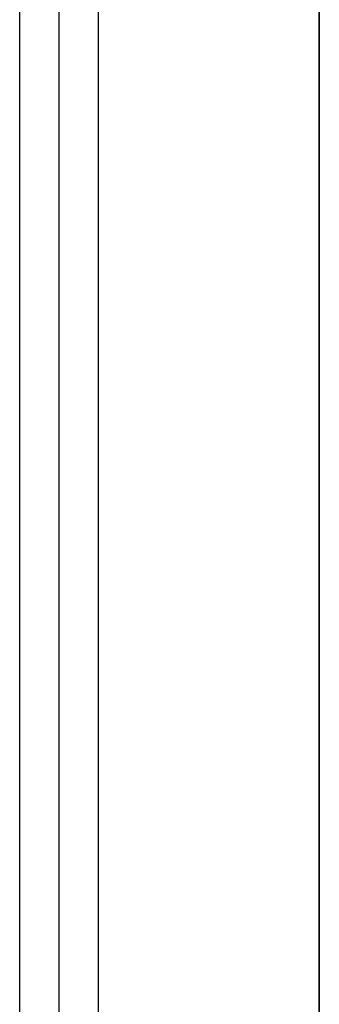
# Model space of a CAD drawing. Header units: millimetres. Extents: x 5411 to 5849, y 1719 to 2519.
# Tile 242 of 247: x 5808 to 5839, y 2319 to 2419. Entities that reach past the tile are written whole.
import ezdxf

# ---------------------------------------------------------------- set-up
doc = ezdxf.new("R2010")
doc.units = ezdxf.units.MM
doc.layers.add('Layer 01', color=7, linetype='Continuous', true_color=0x000000)

# ---------------------------------------------------------------- blocks, each defined once
blk = doc.blocks.new('Hanger v2')
at = {"layer": 'Layer 01', "color": 253, "true_color": 0xa0a0a0}
for p, q in [((-360, 4), (360, 4)), ((-360, 0, -4), (360, 0, -4)), ((-360, 0, 4), (360, 0, 4)), ((-360, -4), (360, -4))]:
    blk.add_line(p, q, dxfattribs=at)
blk = doc.blocks.new('40X80 v5')
at = {"layer": 'Layer 01', "color": 253, "true_color": 0xa0a0a0}
blk.add_line((4755.719, 1453.609, 8), (3981.819, 1453.609, 8), dxfattribs=at)
for points in [[(3968.769, 1453.609), (4368.769, 1453.609), (4768.769, 1453.609)], [(4768.769, 1453.609, 16), (4368.769, 1453.609, 16), (3968.769, 1453.609, 16)]]:
    blk.add_open_spline(points, degree=2, dxfattribs=at)
at = {"layer": 'Layer 01'}
blk.add_blockref('Hanger v2', (4369, 1480, -40), dxfattribs=at)

msp = doc.modelspace()

# ---------------------------------------------------------------- block references
at = {"layer": 'Layer 01', "rotation": 89.99999999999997}
msp.add_blockref('40X80 v5', (7292.274, -2250, 1120), dxfattribs=at)

doc.saveas('drawing.dxf')
